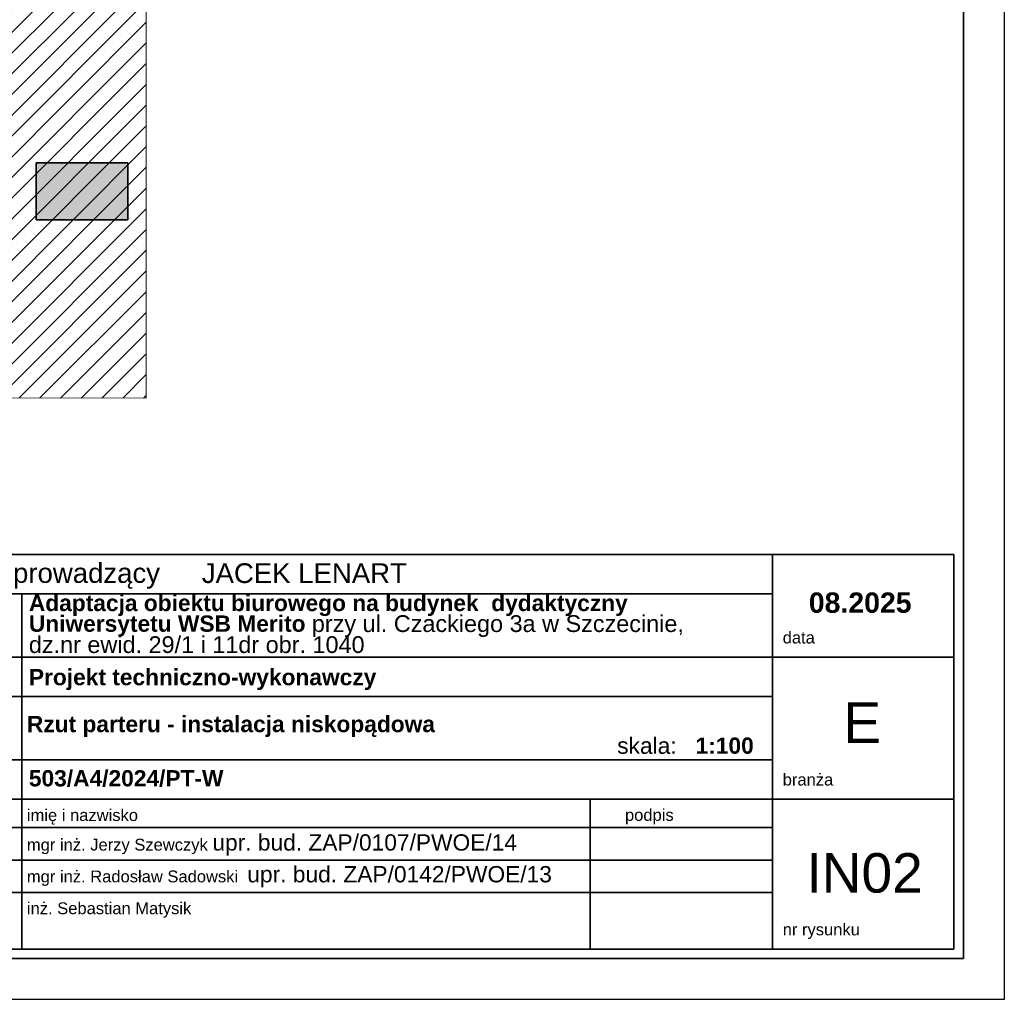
# Model space of a CAD drawing. Header units: millimetres. Extents: x 82175 to 237000, y 24756 to 471700.
# Tile 215 of 256: x 125077 to 137175, y 365864 to 377893. Entities that reach past the tile are written whole.
import ezdxf

# ---------------------------------------------------------------- set-up
doc = ezdxf.new("R2010")
doc.units = ezdxf.units.MM
for name, color, linetype in [('- PRZEGRODY PROJEKTOWANE', 8, 'Continuous'), ('CP_LINENORM', 253, 'Continuous'), ('Konstrukcja - Ściany zewnętrzne', 8, 'Continuous')]:
    doc.layers.add(name, color=color, linetype=linetype)
doc.layers.add('arch tabela_Nr_Pióra__100', color=7, linetype='Continuous', lineweight=20)
doc.layers.add('CP_FRREF', color=251, linetype='Continuous', lineweight=35)
doc.styles.get("Standard").update_dxf_attribs({"font": 'arial.ttf'})
doc.styles.add('STYL_AUTOMATYCZNY_1', font='arial.ttf')
doc.styles.add('STYL_AUTOMATYCZNY_2', font='arial.ttf')

msp = doc.modelspace()

# ---------------------------------------------------------------- hatches: boundary and pattern name
at = {"layer": '- PRZEGRODY PROJEKTOWANE', "linetype": 'Continuous', "lineweight": 15}
h = msp.add_hatch(dxfattribs=at)
h.set_pattern_fill('Bloczki_ceramiczne_0002', color=8, style=0, pattern_type=2)
h.set_pattern_definition([(45, (-135208.59, 662558.78), (-127.27922, 127.27922), [])])
h.paths.add_polyline_path([(123796, 389435), (123986, 373459), (124135, 373250), (126632, 373245), (126632, 389420)])
at = {"layer": 'Konstrukcja - Ściany zewnętrzne', "linetype": 'Continuous', "lineweight": 13}
msp.add_hatch(color=8, dxfattribs=at).paths.add_polyline_path([(125281, 375434), (126407, 375434), (126407, 376134), (125281, 376134)])

# ---------------------------------------------------------------- linework, layer by layer
at = {"layer": '- PRZEGRODY PROJEKTOWANE', "color": 8, "linetype": 'Continuous', "lineweight": 13, "ltscale": 100, "flags": 128}
msp.add_lwpolyline([(123796, 389435), (123986, 373459), (124135, 373250), (126632, 373245), (126632, 389420)], close=True, dxfattribs=at)
at = {"color": 7, "linetype": 'Continuous', "lineweight": 35}
for p, q in [((118554, 371325), (136554, 371325)), ((119330, 371325), (136286, 371325)), ((134326, 366480), (134326, 371325)), ((136554, 366480), (136554, 371325)), ((123400, 370841), (134326, 370841)), ((125103, 366480), (125103, 370841)), ((123400, 370066), (136554, 370066)), ((123400, 369581), (134326, 369581)), ((123400, 368806), (134326, 368806)), ((123400, 368321), (136554, 368321)), ((132088, 366480), (132088, 368321)), ((132088, 366480), (132088, 368321)), ((123400, 367972), (134326, 367972)), ((125103, 367972), (132120, 367972)), ((125103, 367972), (132088, 367972)), ((123400, 367574), (130384, 367574)), ((125103, 367574), (134326, 367574)), ((123400, 367176), (134326, 367176)), ((118554, 366480), (136554, 366480)), ((125103, 366480), (132120, 366480)), ((126995, 366480), (132623, 366480))]:
    msp.add_line(p, q, dxfattribs=at)
at = {"layer": 'CP_FRREF'}
for p, q in [((136675, 366364), (136675, 395064)), ((83675, 366364), (136675, 366364))]:
    msp.add_line(p, q, dxfattribs=at)
at = {"layer": 'CP_LINENORM', "linetype": 'Continuous'}
for p, q in [((137175, 365864), (137175, 395564)), ((82175, 365864), (137175, 365864))]:
    msp.add_line(p, q, dxfattribs=at)
at = {"layer": 'Konstrukcja - Ściany zewnętrzne', "color": 8, "linetype": 'Continuous', "lineweight": 35, "ltscale": 100, "flags": 128}
for points in [[(126407, 376134), (125281, 376134)], [(125281, 376134), (125281, 375434)], [(126407, 375434), (126407, 376134)], [(125281, 375434), (126407, 375434)]]:
    msp.add_lwpolyline(points, dxfattribs=at)

# ---------------------------------------------------------------- texts
at = {"color": 7, "linetype": 'Continuous', "lineweight": 35}
for s, insert, char_height, attachment_point, style in [('\\A1;{\\pql;\\fArial|b0|i0|c238|p0;\\W1.000000;architekt prowadzący}', (123623, 371062), 242.24, 4, 'STYL_AUTOMATYCZNY_1'), ('\\A1;{\\pql;\\fArial|b0|i0|c238|p0;\\W1.000000;JACEK LENART}', (127315, 371095), 242.24, 4, 'STYL_AUTOMATYCZNY_1'), ('\\A1;{\\pql;\\fArial|b0|i0|c238|p0;\\W1.000000;data}', (134452, 370305), 145.34, 4, 'STYL_AUTOMATYCZNY_1'), ('\\pxql;\\fArial|b1|i0|c238|p0;\\A1;Rzut parteru - instalacja niskopądowa', (125166, 369214), 200, 4, 'STYL_AUTOMATYCZNY_2'), ('\\pxql;\\fArial|b0|i0|c238|p0;\\A1;skala:   \\fArial|b1|i0|c238|p0;1:100', (132419, 368977), 200, 4, 'STYL_AUTOMATYCZNY_1'), ('\\A1;{\\pql;\\fArial|b0|i0|c238|p0;\\W1.000000;branża}', (134452, 368561), 145.34, 4, 'STYL_AUTOMATYCZNY_1'), ('\\A1;{\\pql;\\fArial|b0|i0|c238|p0;\\W1.000000;imię i nazwisko}', (125166, 368104), 145.34, 4, 'STYL_AUTOMATYCZNY_1'), ('\\A1;{\\pql;\\fArial|b0|i0|c238|p0;\\W1.000000;podpis}', (132514, 368106), 145.34, 4, 'STYL_AUTOMATYCZNY_1'), ('\\pxql;mgr inż. Jerzy Szewczyk \\H1.3761001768x;upr. bud. ZAP/0107/PWOE/14', (125166, 367760), 145.34, 4, 'STYL_AUTOMATYCZNY_1'), ('\\pxql;mgr inż. Radosław Sadowski  \\H1.3761001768x;upr. bud. ZAP/0142/PWOE/13', (125166, 367370), 145.34, 4, 'STYL_AUTOMATYCZNY_1'), ('\\pxqc;\\fArial|b0|i0|c238|p0;\\A1;IN02', (135458, 367413), 484.48, 5, 'STYL_AUTOMATYCZNY_1'), ('\\pxql;\\fArial|b0|i0|c238|p0;\\A1;inż. Sebastian Matysik', (125166, 366960), 145.34, 4, 'STYL_AUTOMATYCZNY_1'), ('\\A1;{\\pql;\\fArial|b0|i0|c238|p0;\\W1.000000;nr rysunku}', (134452, 366700), 145.34, 4, 'STYL_AUTOMATYCZNY_1')]:
    msp.add_mtext(s, dxfattribs=dict(at, insert=insert, char_height=char_height, attachment_point=attachment_point, style=style))
at = {"color": 7, "linetype": 'Continuous', "lineweight": 13, "insert": (125190, 370472), "char_height": 200, "width": 8787.67, "attachment_point": 4, "line_spacing_factor": 0.751632, "style": 'STYL_AUTOMATYCZNY_2'}
msp.add_mtext('\\A1;{\\pql;\\fArial|b1|i0|c238|p0;\\W1.000000;Adaptacja obiektu biurowego na budynek  dydaktyczny Uniwersytetu WSB Merito\\fArial|b0|i0|c238|p0;\\W1.000000; \\fArial|b0|i0|c238|p0;\\H1.029412x;\\W1.000000;przy ul. Czackiego 3a w Szczecinie,\\P\\pql;\\fArial|b0|i0|c238|p0;\\W1.000000;dz.nr ewid. 29/1 i 11dr obr. 1040}', dxfattribs=at)
at = {"color": 7, "linetype": 'Continuous', "lineweight": 13, "style": 'STYL_AUTOMATYCZNY_2'}
for s, insert, char_height, attachment_point in [('\\A1;{\\pqc;\\fArial|b1|i0|c238|p0;\\W1.000000;0\\fArial|b1|i0|c238|p0;\\W1.000000;8\\fArial|b1|i0|c238|p0;\\W1.000000;.2025}', (135404, 370733), 250, 5), ('\\A1;{\\pql;\\fArial|b1|i0|c238|p0;\\W1.000000;Projekt techniczn\\fArial|b1|i0|c238|p0;\\W1.000000;o-wykonawczy}', (125190, 369790), 200, 4), ('\\A1;{\\pql;\\fArial|b1|i0|c238|p0;\\W1.000000;503/A4/2024/PT\\fArial|b1|i0|c238|p0;\\W1.000000;-W}', (125190, 368575), 200, 4)]:
    msp.add_mtext(s, dxfattribs=dict(at, insert=insert, char_height=char_height, attachment_point=attachment_point))
at = {"layer": 'arch tabela_Nr_Pióra__100', "linetype": 'Continuous', "insert": (135428, 369261), "char_height": 500, "attachment_point": 5}
msp.add_mtext('E', dxfattribs=at)

doc.saveas('drawing.dxf')
